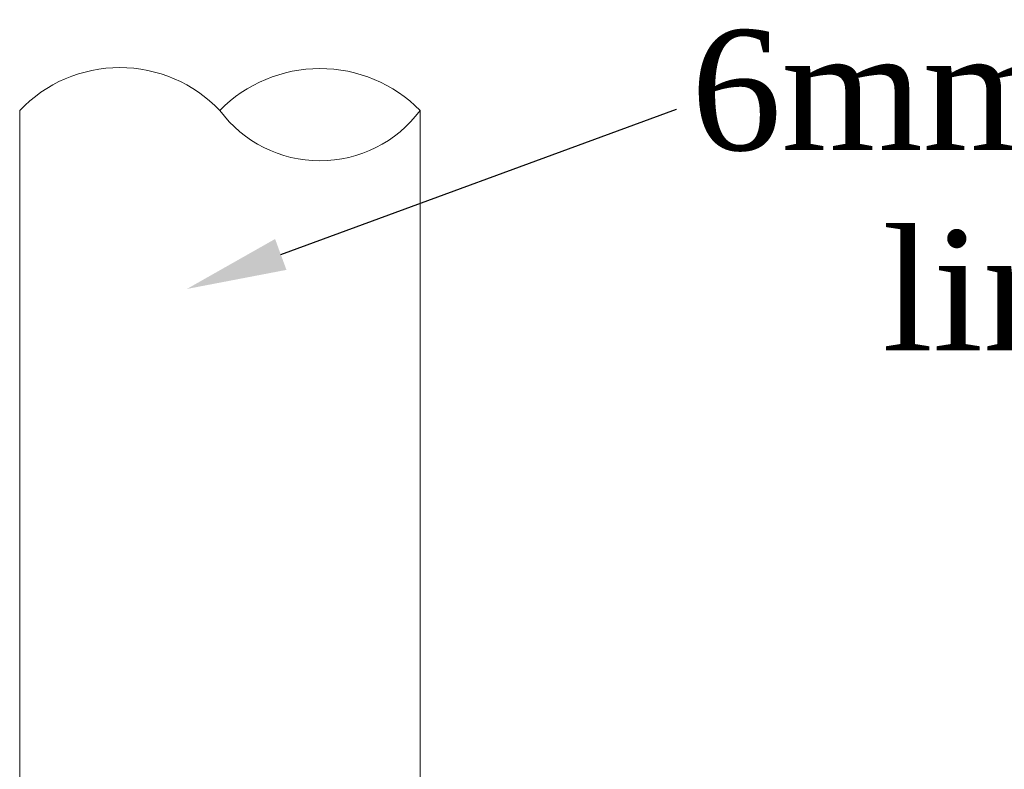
# Model space of a CAD drawing. Header units: millimetres. Extents: x 103078 to 25259364, y -3207472 to 1158446.
# Tile 34 of 40: x 13563379 to 13568296, y 1041815 to 1045560. Entities that reach past the tile are written whole.
import ezdxf
from ezdxf import colors
from ezdxf.entities.mleader import LeaderData, LeaderLine
from ezdxf.math import Vec2, Vec3

# ---------------------------------------------------------------- set-up
doc = ezdxf.new("R2010")
doc.units = ezdxf.units.MM
doc.header["$LTSCALE"] = 60
doc.header["$MEASUREMENT"] = 0

msp = doc.modelspace()

# ---------------------------------------------------------------- linework, layer by layer
at = {"color": 7, "linetype": 'Continuous', "lineweight": 9, "ltscale": 2}
for p, q in [((13563378.6, 1037621.8), (13563378.6, 1045105.9)), ((13565378, 1037621.8), (13565378, 1045105.9))]:
    msp.add_line(p, q, dxfattribs=at)
for centre, radius, start, end in [((13563878.4, 1044630.5), 689.9, 43.5674, 136.4326), ((13564878.1, 1044615.6), 700.2, 44.4508, 135.5492), ((13564878.1, 1045477.1), 622.6, 216.5948, 323.4052)]:
    msp.add_arc(centre, radius, start, end, dxfattribs=at)

# ---------------------------------------------------------------- leaders
ml = msp.add_multileader_mtext('Standard', dxfattribs=at)
ml.set_content('{\\fTimes New Roman|b0|i0|c0|p18;\\C256;6mm thick Permanent liner  up to Rock Level}', color=7)
ml.set_leader_properties()
ml.build(insert=Vec2(0, 0))
ml.multileader.update_dxf_attribs({"text_right_attachment_type": 6, "dogleg_length": 0.36, "arrow_head_size": 500})
ctx = ml.context
ctx.base_point, ctx.char_height, ctx.arrow_head_size, ctx.landing_gap_size, ctx.plane_origin = Vec3(13566658.5, 1045113.4), 600, 500, 0.09, Vec3(13564213.2, 1046077.3)
ctx.right_attachment, ctx.text_align_type = 6, 1
notes = []
notes.append((ctx, [(0, (1, 1, 0), (13566658.2, 1045113.4), (1, 0), 0.36, [(0, [(13564213.2, 1044214.3)], 0, [])])]))
ctx.mtext.insert, ctx.mtext.width, ctx.mtext.alignment, ctx.mtext.flow_direction = Vec3(13570732.7, 1045508.1), 8171.171, 2, 5
for ctx, leaders in notes:
    for number, flags, end, landing, length, lines in leaders:
        leader = LeaderData()
        leader.index, (leader.has_last_leader_line, leader.has_dogleg_vector, leader.attachment_direction) = number, flags
        leader.last_leader_point, leader.dogleg_vector, leader.dogleg_length = Vec3(end), Vec3(landing), length
        for number, points, colour, breaks in lines:
            line = LeaderLine()
            line.index, line.vertices, line.color, line.breaks = number, Vec3.list(points), colors.encode_raw_color(colour), breaks
            leader.lines.append(line)
        ctx.leaders.append(leader)

doc.saveas('drawing.dxf')
